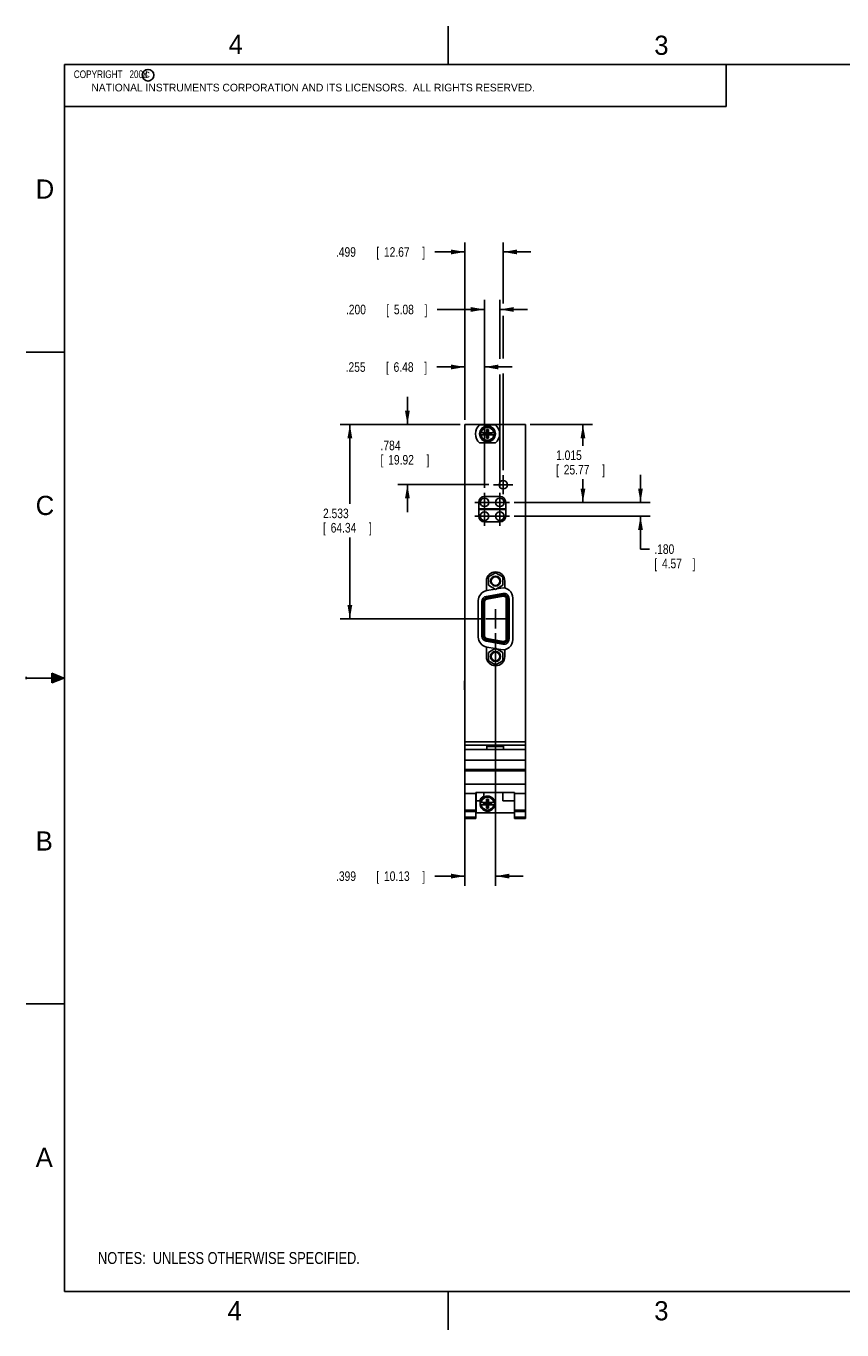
# Model space of a CAD drawing. Header units: inches. Extents: x 0 to 22, y 0 to 17.
# Tile 1 of 8: x 0 to 10.6, y 0 to 17. Entities that reach past the tile are written whole.
import ezdxf

# ---------------------------------------------------------------- set-up
doc = ezdxf.new("R2010")
doc.units = ezdxf.units.IN
doc.header["$LTSCALE"] = 1.21
doc.header["$MEASUREMENT"] = 0
doc.linetypes.add('CENTER', pattern=[0.6, 0.375, -0.075, 0.075, -0.075])
doc.layers.get('0').update_dxf_attribs({"linetype": 'CONTINUOUS'})
for name, color, linetype in [('DEFAULT_1', 7, 'CENTER'), ('DETAIL', 7, 'CONTINUOUS'), ('DIMENSIONS', 7, 'CONTINUOUS')]:
    doc.layers.add(name, color=color, linetype=linetype)
doc.styles.get("Standard").update_dxf_attribs({"font": 'txt', "width": 0.8})
doc.dimstyles.new('DIMSTYLE_1', dxfattribs={"dimtxt": 0.125, "dimasz": 0.18, "dimexe": 0.18, "dimexo": 0.0625, "dimgap": 0.09, "dimtad": 0, "dimtih": 1, "dimtoh": 1, "dimdec": 3, "dimzin": 4, "dimdsep": 46, "dimtxsty": 'STANDARD', "dimblk": '_FILLED', "dimblk1": '_FILLED', "dimblk2": '_FILLED', "dimcen": 0.09, "dimadec": 0, "dimazin": 0, "dimtp": 0.01, "dimtm": 0.01, "dimtfac": 1, "dimtdec": 3, "dimtofl": 0, "dimtmove": 0, "dimatfit": 3, "dimldrblk": '_FILLED', "dimfxl": 1, "dimtolj": 1, "dimtzin": 4, "dimarcsym": 0})

# ---------------------------------------------------------------- blocks, each defined once
blk = doc.blocks.new('_FILLED')
at = {"color": 0, "linetype": 'BYBLOCK'}
blk.add_solid([(0, 0), (-1, 0.174), (-1, -0.174)], dxfattribs=at)
blk = doc.blocks.new('*D0')
at = {"layer": 'DIMENSIONS', "color": 2, "linetype": 'CONTINUOUS'}
for p, q in [((5.72, 11.867), (5.72, 14.18)), ((6.219, 13.385), (6.219, 14.18)), ((5.72, 14.055), (5.326, 14.055)), ((6.219, 14.055), (6.579, 14.055)), ((6.219, 12.664), (6.219, 13.22)), ((6.219, 11.208), (6.219, 12.472))]:
    blk.add_line(p, q, dxfattribs=at)
at = {"layer": 'DIMENSIONS', "color": 2, "linetype": 'CONTINUOUS', "xscale": 0.18, "yscale": 0.18, "zscale": 0.18}
blk.add_blockref('_FILLED', (5.72, 14.055), dxfattribs=at)
at = {"layer": 'DIMENSIONS', "color": 2, "linetype": 'CONTINUOUS', "xscale": 0.18, "yscale": 0.18, "zscale": 0.18, "rotation": 180}
blk.add_blockref('_FILLED', (6.219, 14.055), dxfattribs=at)
at = {"layer": 'DIMENSIONS', "color": 2, "linetype": 'CONTINUOUS', "width": 0.8}
for s, p in [('.499', (4.039, 13.992)), ('[', (4.564, 13.992)), ('12.67', (4.664, 13.992)), (']', (5.164, 13.992))]:
    blk.add_text(s, height=0.125, dxfattribs=at).set_placement(p)
blk = doc.blocks.new('*D1')
at = {"layer": 'DIMENSIONS', "color": 2, "linetype": 'CONTINUOUS'}
for p, q in [((4.97, 11.805), (4.97, 12.165)), ((5.658, 11.805), (4.845, 11.805)), ((6.032, 11.021), (4.845, 11.021)), ((4.97, 11.021), (4.97, 10.661))]:
    blk.add_line(p, q, dxfattribs=at)
at = {"layer": 'DIMENSIONS', "color": 2, "linetype": 'CONTINUOUS', "xscale": 0.18, "yscale": 0.18, "zscale": 0.18}
for p, rotation in [((4.97, 11.805), 270), ((4.97, 11.021), 90)]:
    blk.add_blockref('_FILLED', p, dxfattribs=dict(at, rotation=rotation))
at = {"layer": 'DIMENSIONS', "color": 2, "linetype": 'CONTINUOUS', "width": 0.8}
for s, p in [('.784', (4.62, 11.47)), ('[', (4.62, 11.283)), ('19.92', (4.72, 11.283)), (']', (5.22, 11.283))]:
    blk.add_text(s, height=0.125, dxfattribs=at).set_placement(p)
blk = doc.blocks.new('*D2')
at = {"layer": 'DIMENSIONS', "color": 2, "linetype": 'CONTINUOUS'}
for p, q in [((5.658, 11.805), (4.095, 11.805)), ((4.22, 11.805), (4.22, 10.772)), ((4.22, 9.272), (4.22, 10.334)), ((5.932, 9.272), (4.095, 9.272))]:
    blk.add_line(p, q, dxfattribs=at)
at = {"layer": 'DIMENSIONS', "color": 2, "linetype": 'CONTINUOUS', "xscale": 0.18, "yscale": 0.18, "zscale": 0.18}
for p, rotation in [((4.22, 11.805), 90), ((4.22, 9.272), 270)]:
    blk.add_blockref('_FILLED', p, dxfattribs=dict(at, rotation=rotation))
at = {"layer": 'DIMENSIONS', "color": 2, "linetype": 'CONTINUOUS', "width": 0.8}
for s, p in [('2.533', (3.87, 10.584)), ('[', (3.87, 10.397)), ('64.34', (3.97, 10.397)), (']', (4.47, 10.397))]:
    blk.add_text(s, height=0.125, dxfattribs=at).set_placement(p)
blk = doc.blocks.new('*D3')
at = {"layer": 'DIMENSIONS', "color": 2, "linetype": 'CONTINUOUS'}
for p, q in [((5.72, 11.867), (5.72, 12.68)), ((5.975, 10.978), (5.975, 12.68)), ((5.72, 12.555), (5.352, 12.555)), ((5.975, 12.555), (6.335, 12.555))]:
    blk.add_line(p, q, dxfattribs=at)
at = {"layer": 'DIMENSIONS', "color": 2, "linetype": 'CONTINUOUS', "xscale": 0.18, "yscale": 0.18, "zscale": 0.18}
blk.add_blockref('_FILLED', (5.72, 12.555), dxfattribs=at)
at = {"layer": 'DIMENSIONS', "color": 2, "linetype": 'CONTINUOUS', "xscale": 0.18, "yscale": 0.18, "zscale": 0.18, "rotation": 180}
blk.add_blockref('_FILLED', (5.975, 12.555), dxfattribs=at)
at = {"layer": 'DIMENSIONS', "color": 2, "linetype": 'CONTINUOUS', "width": 0.8}
for s, p in [('.255', (4.165, 12.492)), ('[', (4.69, 12.492)), ('6.48', (4.79, 12.492)), (']', (5.19, 12.492))]:
    blk.add_text(s, height=0.125, dxfattribs=at).set_placement(p)
blk = doc.blocks.new('*D4')
at = {"layer": 'DIMENSIONS', "color": 2, "linetype": 'CONTINUOUS'}
for p, q in [((6.119, 9.084), (6.119, 5.792)), ((5.72, 7.299), (5.72, 5.792)), ((5.72, 5.917), (5.328, 5.917)), ((6.119, 5.917), (6.479, 5.917))]:
    blk.add_line(p, q, dxfattribs=at)
at = {"layer": 'DIMENSIONS', "color": 2, "linetype": 'CONTINUOUS', "xscale": 0.18, "yscale": 0.18, "zscale": 0.18}
blk.add_blockref('_FILLED', (5.72, 5.917), dxfattribs=at)
at = {"layer": 'DIMENSIONS', "color": 2, "linetype": 'CONTINUOUS', "xscale": 0.18, "yscale": 0.18, "zscale": 0.18, "rotation": 180}
blk.add_blockref('_FILLED', (6.119, 5.917), dxfattribs=at)
at = {"layer": 'DIMENSIONS', "color": 2, "linetype": 'CONTINUOUS', "width": 0.8}
for s, p in [('.399', (4.04, 5.854)), ('[', (4.565, 5.854)), ('10.13', (4.665, 5.854)), (']', (5.165, 5.854))]:
    blk.add_text(s, height=0.125, dxfattribs=at).set_placement(p)
blk = doc.blocks.new('*D5')
at = {"layer": 'DIMENSIONS', "color": 2, "linetype": 'CONTINUOUS'}
for p, q in [((5.975, 13.305), (5.356, 13.305)), ((5.975, 10.978), (5.975, 13.43)), ((6.175, 12.661), (6.175, 13.43)), ((6.175, 13.305), (6.535, 13.305)), ((6.175, 10.978), (6.175, 12.458))]:
    blk.add_line(p, q, dxfattribs=at)
at = {"layer": 'DIMENSIONS', "color": 2, "linetype": 'CONTINUOUS', "xscale": 0.18, "yscale": 0.18, "zscale": 0.18}
blk.add_blockref('_FILLED', (5.975, 13.305), dxfattribs=at)
at = {"layer": 'DIMENSIONS', "color": 2, "linetype": 'CONTINUOUS', "xscale": 0.18, "yscale": 0.18, "zscale": 0.18, "rotation": 180}
blk.add_blockref('_FILLED', (6.175, 13.305), dxfattribs=at)
at = {"layer": 'DIMENSIONS', "color": 2, "linetype": 'CONTINUOUS', "width": 0.8}
for s, p in [('.200', (4.169, 13.242)), ('[', (4.694, 13.242)), ('5.08', (4.794, 13.242)), (']', (5.194, 13.242))]:
    blk.add_text(s, height=0.125, dxfattribs=at).set_placement(p)
blk = doc.blocks.new('*D6')
at = {"layer": 'DIMENSIONS', "color": 2, "linetype": 'CONTINUOUS'}
for p, q in [((6.571, 11.805), (7.383, 11.805)), ((7.258, 11.805), (7.258, 11.529)), ((7.258, 10.79), (7.258, 11.092)), ((6.363, 10.79), (7.383, 10.79))]:
    blk.add_line(p, q, dxfattribs=at)
at = {"layer": 'DIMENSIONS', "color": 2, "linetype": 'CONTINUOUS', "xscale": 0.18, "yscale": 0.18, "zscale": 0.18}
for p, rotation in [((7.258, 11.805), 90), ((7.258, 10.79), 270)]:
    blk.add_blockref('_FILLED', p, dxfattribs=dict(at, rotation=rotation))
at = {"layer": 'DIMENSIONS', "color": 2, "linetype": 'CONTINUOUS', "width": 0.8}
for s, p in [('1.015', (6.908, 11.342)), ('[', (6.908, 11.154)), ('25.77', (7.008, 11.154)), (']', (7.508, 11.154))]:
    blk.add_text(s, height=0.125, dxfattribs=at).set_placement(p)
blk = doc.blocks.new('*D7')
at = {"layer": 'DIMENSIONS', "color": 2, "linetype": 'CONTINUOUS'}
for p, q in [((8.008, 10.79), (8.008, 11.15)), ((6.363, 10.79), (8.133, 10.79)), ((6.363, 10.61), (8.133, 10.61)), ((8.008, 10.61), (8.008, 10.18)), ((8.008, 10.18), (8.126, 10.18))]:
    blk.add_line(p, q, dxfattribs=at)
at = {"layer": 'DIMENSIONS', "color": 2, "linetype": 'CONTINUOUS', "xscale": 0.18, "yscale": 0.18, "zscale": 0.18}
for p, rotation in [((8.008, 10.79), 270), ((8.008, 10.61), 90)]:
    blk.add_blockref('_FILLED', p, dxfattribs=dict(at, rotation=rotation))
at = {"layer": 'DIMENSIONS', "color": 2, "linetype": 'CONTINUOUS', "width": 0.8}
for s, p in [('.180', (8.188, 10.118)), ('[', (8.188, 9.93)), ('4.57', (8.288, 9.93)), (']', (8.688, 9.93))]:
    blk.add_text(s, height=0.125, dxfattribs=at).set_placement(p)
blk = doc.blocks.new('NOTES_HEADER_BL0', base_point=(3.1215, 0.9375))
at = {"layer": 'DETAIL', "color": 2, "linetype": 'CONTINUOUS', "width": 0.8}
blk.add_text('NOTES:  UNLESS OTHERWISE SPECIFIED.', height=0.156, dxfattribs=at).set_placement((0.9375, 0.8595))

msp = doc.modelspace()

# ---------------------------------------------------------------- hatches: boundary and pattern name
at = {"linetype": 'CONTINUOUS'}
msp.add_hatch(color=2, dxfattribs=at).paths.add_polyline_path([(0.3337, 8.5625), (0.49, 8.5), (0.3337, 8.4375)])

# ---------------------------------------------------------------- linework, layer by layer
at = {"color": 2, "linetype": 'CONTINUOUS'}
for p, q in [((5.5, 16.5), (5.5, 17)), ((0.4999, 16.5), (9.1249, 16.5)), ((0.4999, 16.5), (0.4999, 15.9531)), ((9.1249, 16.5), (9.1249, 15.9531)), ((0.4999, 15.9531), (9.1249, 15.9531)), ((0, 12.75), (0.5, 12.75)), ((0, 8.515), (0, 8.485)), ((0.3337, 8.4375), (0.3337, 8.5625)), ((0.3337, 8.5625), (0.49, 8.5)), ((0.49, 8.5), (0, 8.5)), ((0.49, 8.5), (0.3337, 8.4375)), ((0, 4.25), (0.5, 4.25)), ((5.5, 0), (5.5, 0.5))]:
    msp.add_line(p, q, dxfattribs=at)
at = {"color": 7, "linetype": 'CONTINUOUS'}
for p, q in [((5.7204, 6.6669), (5.7204, 11.8048)), ((6.5084, 11.8048), (5.7204, 11.8048)), ((5.9106, 11.8013), (6.1181, 11.8013)), ((6.0006, 11.6257), (6.0282, 11.7399)), ((6.0006, 11.6965), (6.0006, 11.7399)), ((6.0282, 11.6257), (6.0006, 11.7399)), ((6.0006, 11.7399), (6.0282, 11.7399)), ((6.0282, 11.7399), (6.0282, 11.6965)), ((6.5084, 6.6669), (6.5084, 11.8048)), ((6.1181, 11.5643), (5.9106, 11.5643)), ((5.9197, 11.6965), (6.0027, 11.6965)), ((5.9197, 11.669), (6.0027, 11.669)), ((5.9659, 11.6711), (5.9659, 11.6945)), ((5.9659, 11.6711), (6.0629, 11.6945)), ((6.0027, 11.6945), (5.9659, 11.6945)), ((5.9659, 11.6945), (6.0629, 11.6711)), ((5.9659, 11.6711), (6.0027, 11.6711)), ((6.0006, 11.6257), (6.0006, 11.669)), ((6.0282, 11.6257), (6.0006, 11.6257)), ((6.0027, 11.6965), (6.0027, 11.6945)), ((6.0027, 11.6711), (6.0261, 11.6945)), ((6.0261, 11.6711), (6.0027, 11.6945)), ((6.0027, 11.669), (6.0027, 11.6711)), ((6.0261, 11.6965), (6.0261, 11.6945)), ((6.0261, 11.6965), (6.109, 11.6965)), ((6.0629, 11.6945), (6.0261, 11.6945)), ((6.0261, 11.669), (6.0261, 11.6711)), ((6.0261, 11.6711), (6.0629, 11.6711)), ((6.0261, 11.669), (6.109, 11.669)), ((6.0282, 11.669), (6.0282, 11.6257)), ((6.0629, 11.6711), (6.0629, 11.6945)), ((5.7203, 11.0738), (5.7203, 11.0895)), ((5.7204, 11.0895), (5.7203, 11.0895)), ((5.7204, 11.0738), (5.7203, 11.0738)), ((5.8994, 10.7901), (5.8994, 10.6101)), ((6.1754, 10.8661), (5.9754, 10.8661)), ((6.2514, 10.6101), (6.2514, 10.7901)), ((5.8994, 10.7051), (6.2514, 10.7051)), ((6.2514, 10.6951), (5.8994, 10.6951)), ((5.9254, 10.7051), (5.9254, 10.6951)), ((5.9754, 10.5341), (6.1754, 10.5341)), ((6.0256, 9.8177), (6.1194, 9.8719)), ((6.1194, 9.8719), (6.2131, 9.8177)), ((5.9994, 9.7636), (5.9994, 9.639)), ((6.0256, 9.7095), (6.0256, 9.8177)), ((6.1194, 9.6554), (6.0256, 9.7095)), ((6.2131, 9.7095), (6.1194, 9.6554)), ((6.2131, 9.8177), (6.2131, 9.7095)), ((6.2394, 9.6718), (6.2394, 9.7636)), ((6.2122, 9.6025), (5.9982, 9.5647)), ((6.0017, 9.545), (5.9982, 9.5647)), ((6.2157, 9.5828), (6.0017, 9.545)), ((6.1129, 9.6591), (6.0035, 9.6398)), ((6.2185, 9.567), (6.0045, 9.5293)), ((6.1895, 9.6726), (6.1316, 9.6624)), ((6.2122, 9.6025), (6.2157, 9.5828)), ((6.2584, 9.0097), (6.2584, 9.5335)), ((6.2744, 9.0097), (6.2744, 9.5335)), ((6.2744, 9.5335), (6.2944, 9.5335)), ((6.2944, 9.0097), (6.2944, 9.5335)), ((6.3444, 9.0006), (6.3444, 9.5426)), ((5.7203, 9.4202), (5.7203, 9.436)), ((5.7204, 9.436), (5.7203, 9.436)), ((5.7204, 9.4202), (5.7203, 9.4202)), ((5.7203, 9.342), (5.7203, 9.3578)), ((5.7204, 9.3578), (5.7203, 9.3578)), ((5.8944, 9.5098), (5.8944, 9.0334)), ((5.9404, 9.4958), (5.9404, 9.0474)), ((5.9404, 9.4958), (5.9604, 9.4958)), ((5.9604, 9.4958), (5.9604, 9.0474)), ((5.9764, 9.4958), (5.9764, 9.0474)), ((5.7204, 9.342), (5.7203, 9.342)), ((5.9604, 9.0474), (5.9404, 9.0474)), ((6.0045, 9.014), (6.2185, 8.9762)), ((5.9982, 8.9785), (6.0017, 8.9982)), ((5.9982, 8.9785), (6.2122, 8.9408)), ((5.9994, 8.9042), (5.9994, 8.7796)), ((6.0017, 8.9982), (6.2157, 8.9605)), ((6.0035, 8.9034), (6.1129, 8.8841)), ((6.0256, 8.8337), (6.1194, 8.8879)), ((6.1194, 8.8879), (6.2131, 8.8337)), ((6.1316, 8.8808), (6.1895, 8.8706)), ((6.2157, 8.9605), (6.2122, 8.9408)), ((6.2394, 8.7796), (6.2394, 8.8714)), ((6.2744, 9.0097), (6.2944, 9.0097)), ((6.0256, 8.7255), (6.0256, 8.8337)), ((6.1194, 8.6714), (6.0256, 8.7255)), ((6.2131, 8.7255), (6.1194, 8.6714)), ((6.2131, 8.8337), (6.2131, 8.7255)), ((5.7135, 8.465), (5.7204, 8.465)), ((5.7135, 8.345), (5.7135, 8.465)), ((5.7135, 8.345), (5.7204, 8.345)), ((5.7204, 7.6689), (6.5084, 7.6689)), ((5.7204, 7.6259), (6.5084, 7.6259)), ((6.5084, 7.5689), (5.7204, 7.5689)), ((6.0044, 7.6159), (6.2244, 7.6159)), ((6.0044, 7.5689), (6.0044, 7.6159)), ((6.0044, 7.6089), (6.2244, 7.6089)), ((6.2244, 7.5689), (6.2244, 7.6159)), ((5.7204, 7.468), (5.7203, 7.468)), ((5.7203, 7.4522), (5.7203, 7.468)), ((5.7204, 7.4522), (5.7203, 7.4522)), ((5.7204, 7.4289), (6.5084, 7.4289)), ((5.7204, 7.3089), (6.5084, 7.3089)), ((5.7204, 7.2893), (6.5084, 7.2893)), ((5.7204, 7.1136), (6.5084, 7.1136)), ((5.7204, 6.9939), (5.8624, 6.9939)), ((5.8624, 7.0091), (6.3664, 7.0091)), ((5.8624, 6.6669), (5.8624, 7.0091)), ((5.8684, 7.0091), (5.8684, 6.7399)), ((5.9654, 7.0091), (5.9654, 6.9592)), ((6.2154, 7.0091), (6.2154, 6.8999)), ((6.3664, 6.6669), (6.3664, 7.0091)), ((6.3664, 6.9939), (6.5084, 6.9939)), ((5.8684, 6.8999), (5.9122, 6.8999)), ((5.9197, 6.8756), (6.0027, 6.8756)), ((5.9197, 6.8481), (6.0027, 6.8481)), ((5.9659, 6.8501), (6.0629, 6.8736)), ((6.0027, 6.8736), (5.9659, 6.8736)), ((5.9659, 6.8736), (6.0629, 6.8501)), ((5.9659, 6.8501), (5.9659, 6.8736)), ((5.9659, 6.8501), (6.0027, 6.8501)), ((6.0006, 6.9189), (6.0282, 6.9189)), ((6.0282, 6.8048), (6.0006, 6.9189)), ((6.0006, 6.8756), (6.0006, 6.9189)), ((6.0006, 6.8048), (6.0282, 6.9189)), ((6.0006, 6.8048), (6.0006, 6.8481)), ((6.0282, 6.8048), (6.0006, 6.8048)), ((6.0027, 6.8756), (6.0027, 6.8736)), ((6.0261, 6.8501), (6.0027, 6.8736)), ((6.0027, 6.8501), (6.0261, 6.8736)), ((6.0027, 6.8481), (6.0027, 6.8501)), ((6.0261, 6.8756), (6.109, 6.8756)), ((6.0261, 6.8756), (6.0261, 6.8736)), ((6.0629, 6.8736), (6.0261, 6.8736)), ((6.0261, 6.8501), (6.0629, 6.8501)), ((6.0261, 6.8481), (6.0261, 6.8501)), ((6.0261, 6.8481), (6.109, 6.8481)), ((6.0282, 6.9189), (6.0282, 6.8756)), ((6.0282, 6.8481), (6.0282, 6.8048)), ((6.0629, 6.8501), (6.0629, 6.8736)), ((6.2154, 6.8999), (6.3664, 6.8999)), ((5.7204, 6.7769), (5.8624, 6.7769)), ((5.7204, 6.7576), (5.8624, 6.7576)), ((5.7204, 6.6848), (5.8624, 6.6848)), ((5.7204, 6.6669), (5.8624, 6.6669)), ((5.8684, 6.7399), (6.3664, 6.7399)), ((6.3664, 6.7769), (6.5084, 6.7769)), ((6.3664, 6.7576), (6.5084, 6.7576)), ((6.3664, 6.6848), (6.5084, 6.6848)), ((6.3664, 6.6669), (6.5084, 6.6669))]:
    msp.add_line(p, q, dxfattribs=at)
at = {"color": 7, "linetype": 'CONTINUOUS', "const_width": 0.02}
for points in [[(0.5, 16.5), (0.5, 0.5)], [(21.5, 16.5), (0.5, 16.5)], [(0.5, 0.5), (21.5, 0.5)]]:
    msp.add_lwpolyline(points, dxfattribs=at)
at = {"color": 2, "linetype": 'CONTINUOUS'}
msp.add_circle((1.5893, 16.359), 0.0754, dxfattribs=at)
at = {"color": 7, "linetype": 'CONTINUOUS'}
for centre, radius in [((6.0144, 11.6828), 0.1025), ((6.0144, 11.6828), 0.098), ((6.2194, 11.0205), 0.0555), ((5.9754, 10.7901), 0.056), ((6.1754, 10.7901), 0.056), ((5.9754, 10.6101), 0.056), ((6.1754, 10.6101), 0.056), ((6.1194, 9.7636), 0.066), ((6.1194, 9.7636), 0.056), ((6.1194, 8.7796), 0.066), ((6.1194, 8.7796), 0.056), ((6.0144, 6.8619), 0.098)]:
    msp.add_circle(centre, radius, dxfattribs=at)
for centre, radius, start, end in [((6.0144, 11.6828), 0.1575, 131.20295, 228.79705), ((6.0144, 11.6828), 0.0947, 8.36374, 171.63626), ((6.0144, 11.6828), 0.0832, 9.53359, 170.46641), ((6.0144, 11.6828), 0.1575, 311.20295, 48.79705), ((6.0144, 11.6828), 0.0956, 171.71661, 188.28339), ((6.0144, 11.6828), 0.0947, 188.36374, 351.63626), ((6.0144, 11.6828), 0.0832, 189.53359, 350.46641), ((6.0144, 11.6828), 0.0956, 351.71661, 8.28339), ((5.9754, 10.7901), 0.076, 90, 180), ((6.1754, 10.7901), 0.076, 0, 90), ((5.9754, 10.6101), 0.076, 180, 270), ((6.1754, 10.6101), 0.076, 270, 360), ((6.1194, 9.7636), 0.12, 0, 180), ((6.0264, 9.5098), 0.132, 100, 180), ((6.0104, 9.4958), 0.07, 100, 180), ((6.0104, 9.4958), 0.05, 100, 180), ((6.0104, 9.4958), 0.034, 100, 180), ((6.2124, 9.5426), 0.132, 0, 100), ((6.2244, 9.5335), 0.07, 0, 100), ((6.2244, 9.5335), 0.05, 0, 100), ((6.2244, 9.5335), 0.034, 0, 100), ((6.0264, 9.0334), 0.132, 180, 260), ((6.0104, 9.0474), 0.07, 180, 260), ((6.0104, 9.0474), 0.05, 180, 260), ((6.0104, 9.0474), 0.034, 180, 260), ((6.2124, 9.0006), 0.132, 260, 360), ((6.2244, 9.0097), 0.07, 260, 360), ((6.2244, 9.0097), 0.05, 260, 360), ((6.2244, 9.0097), 0.034, 260, 360), ((6.1194, 8.7796), 0.12, 180, 360), ((6.0144, 6.8619), 0.109, 116.71426, 159.59683), ((6.0144, 6.8619), 0.0956, 171.71661, 188.28339), ((6.0144, 6.8619), 0.0947, 8.36374, 171.63626), ((6.0144, 6.8619), 0.0947, 188.36374, 351.63626), ((6.0144, 6.8619), 0.0832, 9.53359, 170.46641), ((6.0144, 6.8619), 0.0832, 189.53359, 350.46641), ((6.0144, 6.8619), 0.0956, 351.71661, 8.28339)]:
    msp.add_arc(centre, radius, start, end, dxfattribs=at)
at = {"layer": 'DEFAULT_1', "color": 7, "linetype": 'CENTER'}
for p, q in [((6.2194, 11.0205), (6.2194, 11.1456)), ((5.9754, 10.7901), (5.9754, 10.9152)), ((6.2194, 11.0205), (6.0943, 11.0205)), ((6.1754, 10.7901), (6.1754, 10.9152)), ((6.2194, 11.0205), (6.2194, 10.8954)), ((6.2194, 11.0205), (6.3445, 11.0205)), ((5.9754, 10.7901), (5.8503, 10.7901)), ((5.9754, 10.7901), (5.9754, 10.665)), ((5.9754, 10.7901), (6.0503, 10.7901)), ((6.1754, 10.7901), (6.0503, 10.7901)), ((6.1754, 10.7901), (6.1754, 10.665)), ((6.1754, 10.7901), (6.3005, 10.7901)), ((5.9754, 10.6101), (5.8503, 10.6101)), ((5.9754, 10.6101), (5.9754, 10.665)), ((5.9754, 10.6101), (5.9754, 10.485)), ((5.9754, 10.6101), (6.0503, 10.6101)), ((6.1754, 10.6101), (6.0503, 10.6101)), ((6.1754, 10.6101), (6.1754, 10.665)), ((6.1754, 10.6101), (6.1754, 10.485)), ((6.1754, 10.6101), (6.3005, 10.6101)), ((6.1194, 9.2718), (6.1194, 9.3969)), ((6.1194, 9.2718), (5.9943, 9.2718)), ((6.1194, 9.2718), (6.1194, 9.1467)), ((6.1194, 9.2718), (6.2445, 9.2718))]:
    msp.add_line(p, q, dxfattribs=at)

# ---------------------------------------------------------------- block references
at = {"layer": 'DETAIL', "color": 2, "linetype": 'CONTINUOUS'}
msp.add_blockref('NOTES_HEADER_BL0', (3.1215, 0.9375), dxfattribs=at)

# ---------------------------------------------------------------- texts
at = {"color": 2, "linetype": 'CONTINUOUS'}
for s, height, p in [('4', 0.25, (2.64, 16.6369)), ('3', 0.25, (8.1875, 16.625)), ('c', 0.1, (1.5463, 16.328)), ('NATIONAL INSTRUMENTS CORPORATION AND ITS LICENSORS.  ALL RIGHTS RESERVED.', 0.1, (0.851, 16.1482)), ('D', 0.25, (0.125, 14.75)), ('C', 0.25, (0.125, 10.625)), ('B', 0.25, (0.125, 6.25)), ('A', 0.25, (0.125, 2.125)), ('4', 0.25, (2.625, 0.125)), ('3', 0.25, (8.1875, 0.125))]:
    msp.add_text(s, height=height, dxfattribs=at).set_placement(p)
at = {"color": 2, "linetype": 'CONTINUOUS', "insert": (0.5624, 16.4219), "char_height": 0.1, "width": 1.44, "attachment_point": 1}
msp.add_mtext('  COPYRIGHT   2008', dxfattribs=at)

# ---------------------------------------------------------------- dimensions: what is measured, and where the dimension line sits
at = {"layer": 'DIMENSIONS', "color": 2, "linetype": 'CONTINUOUS'}
for base, p1, p2, picture, middle in [((6.2194, 14.0548), (5.7204, 11.8673), (6.2194, 11.2081), '*D0', (4.6514, 14.0548)), ((6.1754, 13.3048), (5.9754, 10.9777), (6.1754, 10.9777), '*D5', (4.7312, 13.3048)), ((5.9754, 12.5548), (5.7204, 11.8673), (5.9754, 10.9777), '*D3', (4.7272, 12.5548)), ((6.1194, 5.9169), (5.7204, 7.2993), (6.1194, 9.0842), '*D4', (4.6529, 5.9169))]:
    dim = msp.add_linear_dim(base=base, p1=p1, p2=p2, dimstyle='DIMSTYLE_1', dxfattribs=at)
    dim.commit()
    dim.dimension.update_dxf_attribs({"geometry": picture, "text_midpoint": middle, "dimtype": 160})
for base, p1, p2, picture, middle in [((4.9704, 11.0205), (5.6579, 11.8048), (6.0318, 11.0205), '*D1', (4.9704, 11.4389)), ((4.2204, 9.2718), (5.6579, 11.8048), (5.9318, 9.2718), '*D2', (4.2204, 10.5532)), ((7.2584, 10.7901), (6.5709, 11.8048), (6.363, 10.7901), '*D6', (7.2584, 11.3103)), ((8.0084, 10.6101), (6.363, 10.7901), (6.363, 10.6101), '*D7', (8.4884, 10.0867))]:
    dim = msp.add_linear_dim(base=base, p1=p1, p2=p2, angle=270, dimstyle='DIMSTYLE_1', dxfattribs=at)
    dim.commit()
    dim.dimension.update_dxf_attribs({"geometry": picture, "text_midpoint": middle, "dimtype": 160})

doc.saveas('drawing.dxf')
